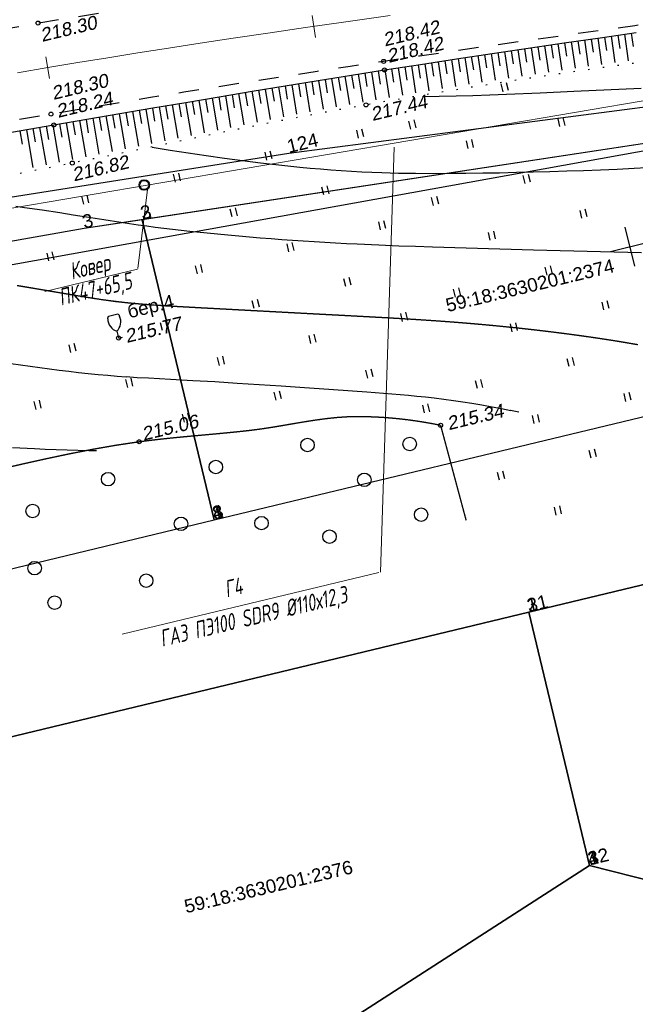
# Model space of a CAD drawing. Header units: millimetres. Extents: x -10 to 1169, y 1 to 1686.
# Tile 100 of 224: x 947 to 992, y 104 to 177. Entities that reach past the tile are written whole.
import ezdxf
from ezdxf.enums import TextEntityAlignment as Align
from ezdxf.lldxf.tags import DXFTag

# ---------------------------------------------------------------- set-up
doc = ezdxf.new("R2010")
doc.units = ezdxf.units.MM
for name, pattern in [('ADOT1', [1, 0, -1]), ('AHIDDEN1', [2, 0.5, -1.5]), ('AHIDDEN2', [3, 1.5, -1.5]), ('PHANTOM2', [1.25, 0.625, -0.125, 0.125, -0.125, 0.125, -0.125])]:
    doc.linetypes.add(name, pattern=pattern)
for name, color, linetype in [('CONTURS', 7, 'Continuous'), ('COORDS', 7, 'Continuous'), ('GPR_PICK', 7, 'Continuous'), ('IZOLINES', 32, 'Continuous'), ('PDIGIT', 170, 'Continuous'), ('PICKETS', 7, 'Continuous'), ('ОБЪЕКТЫ_АВТОДОРОГ', 7, 'Continuous'), ('УЧАСТКИ', 7, 'Continuous')]:
    doc.layers.add(name, color=color, linetype=linetype)
doc.layers.add('СВЯЗЬ', color=170, linetype='Связь', lineweight=30)
doc.styles.add('GPR', font='isocpeui.ttf', dxfattribs={"width": 0.8})
doc.styles.get("Standard").update_dxf_attribs({"font": 'arial.ttf'})
tags = doc.linetypes.add('газ', pattern='A,42.7,-5.08,["Г",Standard,S=2.54,R=0,X=-2.54,Y=-1.27],-3.81', length=51.59).pattern_tags.tags
tags[6] = DXFTag(74, 10)
doc.linetypes.add('Связь', pattern='A,12.5,[130,ltypeshp.shx,S=1,R=-30,X=0,Y=0.9],1,[130,ltypeshp.shx,S=1,R=-30,X=0,Y=0.9],1,[130,ltypeshp.shx,S=1,R=-30,X=0,Y=0.9],4.5', length=19)

# ---------------------------------------------------------------- blocks, each defined once
blk = doc.blocks.new('401')
at = {"layer": 'CONTURS'}
for p, q in [((0, 0), (0, 1.2)), ((0.8, 0), (0.8, 1.2))]:
    blk.add_line(p, q, dxfattribs=at)
blk = doc.blocks.new('372')
at = {"layer": 'CONTURS'}
blk.add_circle((0, 0), 1, dxfattribs=at)
blk = doc.blocks.new('390_2')
at = {"layer": 'CONTURS', "color": 7}
for p, q in [((0.7, 3.47), (-0.69, 3.47)), ((0, 1.06), (0, 0.03)), ((0.02, 0), (0.58, 0))]:
    blk.add_line(p, q, dxfattribs=at)
at = {"layer": 'CONTURS', "color": 7, "linetype": 'Continuous'}
for centre, radius, start, end in [((1.01, 2.72), 1.95, 167.2459, 239.376), ((-19.94, 7.46), 19.52, 347.2459, 347.6983), ((-0.65, 3.26), 0.22, 101.9408, 167.6983), ((-0.69, 3.45), 0.0195, 90, 101.9408), ((-1.01, 2.72), 1.95, 300.624, 12.7541), ((0.65, 3.26), 0.22, 12.3017, 76.9673), ((19.94, 7.46), 19.52, 192.3017, 192.7541)]:
    blk.add_arc(centre, radius, start, end, dxfattribs=at)
blk = doc.blocks.new('пкк')
at = {"layer": 'ОБЪЕКТЫ_АВТОДОРОГ', "lineweight": 15, "ltscale": 200}
blk.add_line((-0.011, -0.822), (-0.008, 0.805), dxfattribs=at)

msp = doc.modelspace()

# ---------------------------------------------------------------- linework, layer by layer
at = {"linetype": 'Continuous', "lineweight": 40}
msp.add_circle((955.81148, 164.7026), 0.36213, dxfattribs=at)
at = {"layer": 'CONTURS', "color": 1, "linetype": 'газ', "lineweight": 15}
msp.add_line((923.70046, 159.19521), (1021.53746, 175.83491), dxfattribs=at)
at = {"layer": 'CONTURS', "lineweight": -2}
for p, q in [((989.50957, 175.61547), (989.79026, 173.65547)), ((990.00459, 175.6859), (990.1459, 174.69593)), ((990.4996, 175.75633), (990.77899, 173.79282)), ((990.99464, 175.82656), (991.13511, 174.83647)), ((991.48969, 175.8968), (991.76808, 173.92862)), ((991.98475, 175.9669), (992.12436, 174.9767)), ((984.56144, 174.89717), (984.84927, 172.94112)), ((985.05617, 174.96954), (985.20138, 173.98014)), ((985.55091, 175.04191), (985.83671, 173.08935)), ((986.04564, 175.11428), (986.1901, 174.12476)), ((986.54038, 175.18664), (986.82486, 173.2329)), ((987.0352, 175.25846), (987.17886, 174.26883)), ((987.53001, 175.33027), (987.81292, 173.37568)), ((988.0249, 175.40157), (988.16778, 174.41183)), ((988.51979, 175.47287), (988.80124, 173.51808)), ((989.01468, 175.54417), (989.15682, 174.55432)), ((979.61625, 174.15888), (979.91595, 172.17888)), ((980.11067, 174.23338), (980.25996, 173.24459)), ((980.60509, 174.30788), (980.90213, 172.33559)), ((981.09951, 174.38238), (981.24806, 173.39348)), ((981.59392, 174.45688), (981.88874, 172.48923)), ((982.08849, 174.5304), (982.23623, 173.54137)), ((982.58306, 174.60391), (982.87509, 172.64283)), ((983.07763, 174.67735), (983.22452, 173.68819)), ((983.57221, 174.75078), (983.8621, 172.79294)), ((984.06683, 174.82398), (984.21285, 173.83469)), ((974.67403, 173.401), (974.98987, 171.36862)), ((975.16812, 173.47763), (975.3213, 172.48943)), ((975.66221, 173.55426), (975.97471, 171.53308)), ((976.15636, 173.63054), (976.30873, 172.64222)), ((976.65051, 173.70682), (976.95939, 171.6975)), ((977.14476, 173.78239), (977.29634, 172.79394)), ((977.63902, 173.85795), (977.94453, 171.86079)), ((978.13328, 173.93352), (978.28413, 172.94496)), ((978.62753, 174.00908), (978.93034, 172.01985)), ((979.12189, 174.08398), (979.27197, 173.09531)), ((970.22887, 172.70062), (970.38659, 171.71314)), ((970.72258, 172.77968), (971.05678, 170.68132)), ((971.21639, 172.8581), (971.37317, 171.87047)), ((971.7102, 172.93652), (972.03909, 170.8578)), ((972.20411, 173.01434), (972.35993, 172.02656)), ((972.69802, 173.09216), (973.02247, 171.02902)), ((973.19193, 173.16995), (973.34679, 172.18201)), ((973.68584, 173.24774), (974.00598, 171.1988)), ((974.17993, 173.32437), (974.3339, 172.33629)), ((965.78674, 171.9813), (966.15096, 169.75958)), ((966.28018, 172.062), (966.44149, 171.0751)), ((966.77362, 172.1427), (967.13108, 169.94924)), ((967.26715, 172.22289), (967.42756, 171.23584)), ((967.76068, 172.30308), (968.11161, 170.13746)), ((968.25421, 172.38326), (968.41369, 171.39606)), ((968.74774, 172.46344), (969.09273, 170.32116)), ((969.24145, 172.5425), (969.40002, 171.55516)), ((969.73516, 172.62156), (970.07418, 170.50478)), ((961.34731, 171.24548), (961.51233, 170.25919)), ((961.84045, 171.328), (962.23259, 168.9794)), ((962.33366, 171.41012), (962.49804, 170.42372)), ((962.82687, 171.49223), (963.21187, 169.17741)), ((963.32008, 171.57434), (963.48382, 170.58784)), ((963.81329, 171.65645), (964.19151, 169.37295)), ((964.30665, 171.73767), (964.46965, 170.75104)), ((964.80001, 171.81889), (965.17101, 169.56738)), ((965.29337, 171.90009), (965.45556, 170.91333)), ((956.91, 170.49691), (957.33785, 167.97825)), ((957.40297, 170.5805), (957.57022, 169.59459)), ((957.89593, 170.66409), (958.31683, 168.17959)), ((958.38889, 170.74768), (958.55569, 169.76169)), ((958.88186, 170.83127), (959.29578, 168.38076)), ((959.37493, 170.9142), (959.54119, 169.92812)), ((959.86801, 170.99713), (960.27461, 168.58101)), ((960.36108, 171.08004), (960.52675, 170.09386)), ((960.85416, 171.16295), (961.25351, 168.78128)), ((952.96716, 169.82316), (953.42129, 167.17564)), ((953.45994, 169.90778), (953.62885, 168.92215)), ((953.95273, 169.99241), (954.40079, 167.37537)), ((954.44559, 170.07659), (954.61415, 169.0909)), ((954.93845, 170.16078), (955.37992, 167.57593)), ((955.43132, 170.24495), (955.59947, 169.25918)), ((955.92418, 170.32911), (956.35897, 167.77707)), ((956.41709, 170.41301), (956.58481, 169.42717)), ((948.53248, 169.05921), (948.70259, 168.07379)), ((949.02518, 169.14434), (949.50106, 166.38629)), ((949.5179, 169.22932), (949.68784, 168.24387)), ((950.01063, 169.31431), (950.48147, 166.58221)), ((950.50335, 169.39928), (950.67308, 168.41379)), ((950.99608, 169.48426), (951.46163, 166.7793)), ((951.48883, 169.56908), (951.65831, 168.58355)), ((951.98158, 169.65391), (952.44163, 166.97634)), ((952.47437, 169.73853), (952.64357, 168.75295)), ((946.56167, 168.71873), (946.73209, 167.73336)), ((947.05437, 168.80385), (947.54008, 165.9941)), ((947.54707, 168.88897), (947.71734, 167.90357)), ((948.03978, 168.97409), (948.52054, 166.19042))]:
    msp.add_line(p, q, dxfattribs=at)
at = {"layer": 'CONTURS', "color": 0, "lineweight": 15}
msp.add_line((973.35138, 135.91662), (974.3816, 167.51854), dxfattribs=at)
at = {"layer": 'CONTURS', "lineweight": 15}
for p, q in [((956.05403, 164.35949), (955.34716, 158.48478)), ((955.31275, 158.44472), (948.43127, 156.79234))]:
    msp.add_line(p, q, dxfattribs=at)
at = {"layer": 'CONTURS', "linetype": 'Continuous', "lineweight": 15}
msp.add_line((973.24261, 135.9102), (954.16085, 131.32827), dxfattribs=at)
at = {"layer": 'CONTURS', "linetype": 'AHIDDEN2', "flags": 128}
for points in [[(895.05415, 166.01179), (897.04066, 166.45102), (899.79315, 167.06017), (902.54589, 167.66807), (905.29926, 168.27293), (908.05363, 168.87294), (910.80935, 169.46632), (913.56681, 170.05127), (916.32636, 170.62599), (919.47893, 171.27481), (922.63247, 171.92053), (925.78726, 172.56111), (928.94358, 173.1945), (932.10169, 173.81865), (935.26188, 174.43153), (938.42441, 175.03108), (941.58956, 175.61526), (944.7576, 176.18203), (947.9288, 176.72934), (950.35289, 177.1325), (952.77918, 177.52313), (955.20738, 177.90293), (957.63715, 178.2736), (960.06818, 178.63683), (962.50016, 178.99434), (964.93277, 179.34781), (967.36569, 179.69896), (969.79861, 180.04947), (972.23122, 180.40105), (974.91583, 180.78566), (977.60158, 181.16241), (980.2882, 181.53314), (982.97541, 181.89972), (985.66296, 182.26402), (988.35057, 182.62789), (991.03798, 182.99319), (993.72492, 183.36179), (996.41111, 183.73554), (999.0963, 184.1163), (1001.67968, 184.48795), (1004.26271, 184.86207), (1006.84538, 185.23866), (1009.42769, 185.61774), (1012.00966, 185.99928), (1014.59126, 186.38331), (1017.17252, 186.76981), (1019.75341, 187.15878), (1022.33396, 187.55023), (1024.91415, 187.94416)], [(1025.17589, 181.28625), (1022.68459, 180.91951), (1020.19316, 180.55366), (1017.70159, 180.1887), (1015.20991, 179.82463), (1012.71809, 179.46144), (1010.22615, 179.09915), (1007.73408, 178.73774), (1005.24188, 178.37722), (1002.74955, 178.01759), (1000.25709, 177.65885), (997.59107, 177.27866), (994.92432, 176.90335), (992.25709, 176.53125), (989.58964, 176.16072), (986.92221, 175.7901), (984.25504, 175.41775), (981.58838, 175.04201), (978.92248, 174.66122), (976.25758, 174.27375), (973.59393, 173.87793), (971.11978, 173.50443), (968.646, 173.12799), (966.17268, 172.74822), (963.69991, 172.3647), (961.22778, 171.97704), (958.75639, 171.58483), (956.28583, 171.18767), (953.81619, 170.78515), (951.34757, 170.37686), (948.88006, 169.96241), (945.73544, 169.42618), (942.59196, 168.88224), (939.44974, 168.33026), (936.30893, 167.7699), (933.16966, 167.20083), (930.03206, 166.62271), (926.89628, 166.0352), (923.76244, 165.43798), (920.63069, 164.8307), (917.50116, 164.21303), (914.82965, 163.67343), (912.16072, 163.12089), (909.49386, 162.55795), (906.82855, 161.98714), (904.16429, 161.41102), (901.50058, 160.83211), (898.8369, 160.25297), (896.55557, 159.75901)]]:
    msp.add_lwpolyline(points, dxfattribs=at)
at = {"layer": 'CONTURS', "linetype": 'Continuous', "flags": 128}
msp.add_lwpolyline([(945.94451, 168.61211), (949.09618, 169.1566), (951.54997, 169.57979), (954.00412, 170.00123), (956.45871, 170.42039), (958.91379, 170.83669), (961.36946, 171.24959), (963.82576, 171.65853), (966.28278, 172.06295), (968.74059, 172.4623), (971.19925, 172.85602), (973.65884, 173.24355), (976.32808, 173.65753), (978.99822, 174.06576), (981.66925, 174.46823), (984.34118, 174.86495), (987.01401, 175.25592), (989.68773, 175.64114), (992.36235, 176.0206)], dxfattribs=at)
at = {"layer": 'CONTURS', "linetype": 'ADOT1', "flags": 128}
msp.add_lwpolyline([(999.79804, 174.70091), (997.03504, 174.36328), (994.27464, 174.01062), (991.51684, 173.64292), (988.76163, 173.26018), (986.00901, 172.86241), (983.25899, 172.4496), (980.51157, 172.02176), (977.76675, 171.57888), (975.02451, 171.12096), (972.28488, 170.64801), (970.09636, 170.25481), (967.9106, 169.84556), (965.72714, 169.42303), (963.54549, 168.98996), (961.36518, 168.54911), (959.18575, 168.10322), (957.00672, 167.65507), (954.82763, 167.20739), (952.64799, 166.76294), (950.46734, 166.32447), (948.07907, 165.84737), (945.69122, 165.3682), (943.30365, 164.88762), (940.91622, 164.40629), (938.52882, 163.92487), (936.1413, 163.44403), (933.75354, 162.96443), (931.3654, 162.48672), (928.97676, 162.01158), (926.58749, 161.53966), (924.47735, 161.12644), (922.36659, 160.71636), (920.25536, 160.30862), (918.14383, 159.90245), (916.03215, 159.49708), (913.92046, 159.09171), (911.80893, 158.68557), (909.6977, 158.27788), (907.58692, 157.86786), (905.47676, 157.45474), (902.73678, 156.91394), (899.99745, 156.36978), (897.48967, 155.86891)], dxfattribs=at)
at = {"layer": 'CONTURS', "linetype": 'AHIDDEN1', "const_width": 0.1, "flags": 128}
msp.add_lwpolyline([(977.82857, 146.84138), (977.22043, 146.96112), (976.61242, 147.06868), (976.00453, 147.16406), (975.39676, 147.24726), (974.78912, 147.31828), (974.1816, 147.37711), (973.57421, 147.42376), (972.96694, 147.45823), (972.35979, 147.48052), (971.75277, 147.49062), (970.94327, 147.47448), (970.1343, 147.4201), (969.32574, 147.33457), (968.51743, 147.22499), (967.70926, 147.09846), (966.90109, 146.96207), (966.09278, 146.82291), (965.28419, 146.6881), (964.4752, 146.56471), (963.66568, 146.45986), (962.84337, 146.3696), (962.0201, 146.28654), (961.19616, 146.20845), (960.37189, 146.13313), (959.54759, 146.05837), (958.72359, 145.98194), (957.90021, 145.90164), (957.07776, 145.81526), (956.25656, 145.72059), (955.43693, 145.6154), (953.69446, 145.35449), (951.95861, 145.05118), (950.22815, 144.7132), (948.50187, 144.34832), (946.77853, 143.96429), (945.05691, 143.56886), (943.3358, 143.1698), (941.61397, 142.77484), (939.8902, 142.39175), (938.16326, 142.02829), (937.3512, 141.86357), (936.53907, 141.69919), (935.72687, 141.53514), (934.9146, 141.37143), (934.10226, 141.20806), (933.28986, 141.04503), (932.47738, 140.88233), (931.66484, 140.71997), (930.85223, 140.55795), (930.03954, 140.39627)], dxfattribs=at)
at = {"layer": 'CONTURS', "linetype": 'AHIDDEN1', "const_width": 0.1}
msp.add_lwpolyline([(977.82857, 146.84138), (979.72654, 139.77341)], dxfattribs=at)
at = {"layer": 'COORDS', "lineweight": -2}
for p, q in [((992.24598, 158.65411), (991.54552, 161.57119)), ((990.43721, 159.76242), (993.35429, 160.46287))]:
    msp.add_line(p, q, dxfattribs=at)
at = {"layer": 'IZOLINES'}
for points in [[(976.48064, 171.26608), (977.73042, 171.28752), (978.97998, 171.31832), (980.22934, 171.35613), (981.47853, 171.39924), (982.72756, 171.44634), (985.2253, 171.5488), (987.72274, 171.65807), (992.71716, 171.88669)], [(956.39898, 167.49993), (957.73879, 167.28709), (959.0796, 167.08075), (960.42164, 166.8827), (961.76499, 166.69394), (963.10968, 166.51523), (964.45573, 166.34733), (965.12928, 166.26772), (965.80318, 166.19121), (966.47743, 166.11798), (967.37844, 166.0257), (967.38125, 166.02542), (967.38126, 166.02543), (968.14658, 165.95249), (968.91237, 165.88494), (969.67865, 165.82326), (970.44539, 165.76791), (971.21255, 165.71926), (971.98011, 165.67756), (972.71991, 165.64401), (973.45727, 165.61688), (973.45642, 165.617), (974.08114, 165.59859), (974.70595, 165.58425), (975.33083, 165.57356), (975.95576, 165.56617), (977.20565, 165.55997), (978.45552, 165.56317), (979.70534, 165.57375), (980.95509, 165.59022), (982.20477, 165.61151), (983.45435, 165.63701), (984.70385, 165.66644), (985.95324, 165.69985), (987.20251, 165.73753), (988.45161, 165.78004), (989.7005, 165.82808), (990.94911, 165.88247), (992.19738, 165.94408), (993.11427, 165.99441)], [(946.26392, 163.11713), (946.9184, 163.02761), (948.22614, 162.8401), (949.53237, 162.64248), (950.527, 162.48663), (951.52367, 162.32801), (951.52402, 162.32795), (951.52396, 162.32817), (952.80011, 162.12559), (954.07721, 161.92925), (954.71631, 161.83481), (955.35586, 161.74343), (955.99586, 161.65536), (956.63632, 161.57076), (957.27723, 161.48964), (957.91855, 161.41195), (958.56026, 161.33755), (959.20231, 161.26627), (960.48731, 161.13223), (961.2573, 161.05685), (962.03212, 160.98434), (962.03354, 160.9842), (962.03394, 160.98458), (962.83239, 160.91267), (963.63113, 160.84419), (964.43011, 160.77859), (965.22932, 160.71579), (966.02873, 160.65575), (966.82834, 160.59847), (967.62814, 160.54399), (968.42813, 160.49236), (969.22829, 160.44361), (970.02862, 160.39777), (970.82911, 160.35482), (971.62974, 160.3147), (973.23137, 160.24255), (974.72262, 160.18399), (974.7215, 160.18425), (975.97072, 160.14018), (977.22007, 160.09995), (979.71896, 160.02619), (984.71697, 159.88698), (989.71515, 159.7541), (992.74561, 159.68235)], [(945.89597, 151.42751), (947.33433, 151.22747), (948.77367, 151.03471), (949.49387, 150.94246), (950.21452, 150.8539), (950.93571, 150.76986), (951.65749, 150.69131), (952.37993, 150.61929), (953.10305, 150.55472), (953.79085, 150.50065), (954.4762, 150.4534), (954.47534, 150.45357), (955.29802, 150.40361), (956.12096, 150.35834), (957.76704, 150.27126), (959.41289, 150.17998), (961.05835, 150.08217), (962.70349, 149.97921), (965.99323, 149.76492), (967.37242, 149.67337), (967.37436, 149.67324), (967.37708, 149.6725), (969.86365, 149.50523), (972.34956, 149.32883), (973.59199, 149.23373), (974.83376, 149.13065), (975.45428, 149.07495), (976.07446, 149.01565), (976.69418, 148.95196), (977.35312, 148.87834), (977.35427, 148.8782), (977.35433, 148.87796), (978.07051, 148.78999), (978.78543, 148.6926), (979.47044, 148.59068), (980.14198, 148.48327), (980.13897, 148.48421), (980.89729, 148.35455), (981.65436, 148.21793), (982.3555, 148.08517), (983.0358, 147.95096), (983.02882, 147.95188), (983.63671, 147.82819)], [(946.03325, 145.18233), (947.65, 145.10774), (948.45856, 145.07502), (949.26725, 145.04563), (950.07605, 145.0196), (951.69389, 144.97661), (952.26311, 144.96355), (952.2647, 144.96351), (952.26788, 144.96344)]]:
    msp.add_lwpolyline(points, dxfattribs=at)
at = {"layer": 'IZOLINES', "const_width": 0.1}
msp.add_lwpolyline([(946.3594, 157.22688), (948.00155, 156.95015), (951.28524, 156.3933), (952.23043, 156.24472), (952.70047, 156.17532), (953.16886, 156.11), (953.168, 156.11025), (953.57225, 156.05726), (953.97696, 156.00794), (954.38209, 155.96233), (954.7876, 155.92043), (955.19345, 155.88203), (955.59958, 155.8468), (956.41245, 155.78425), (956.51005, 155.77733), (956.5101, 155.77732), (956.51001, 155.77724), (957.12133, 155.73621), (958.34446, 155.66216), (959.56793, 155.59402), (962.01514, 155.46279), (966.90953, 155.19983), (971.45262, 154.95888), (973.72343, 154.83544), (974.86, 154.77013), (975.99776, 154.70081), (975.99841, 154.70077), (975.99829, 154.70129), (977.47731, 154.60275), (978.21655, 154.54969), (978.95557, 154.49361), (979.69433, 154.43433), (980.43281, 154.37173), (981.17099, 154.30572), (981.90885, 154.23629), (982.64637, 154.16342), (983.38354, 154.08712), (984.12034, 154.0074), (984.85675, 153.92426), (985.59276, 153.83767), (986.32835, 153.74757), (987.35939, 153.6151), (987.35562, 153.61567), (988.21238, 153.49977), (989.06838, 153.37846), (989.92351, 153.25126), (990.77765, 153.11769), (991.63065, 152.97716), (992.48233, 152.82905)], dxfattribs=at)
at = {"layer": 'PICKETS', "color": 7, "lineweight": -2}
for centre in [(947.9288, 176.72934), (973.59393, 173.87793), (973.65884, 173.24355), (972.28488, 170.64801), (948.88006, 169.96241), (949.09618, 169.1566), (950.46734, 166.32447), (953.90528, 153.32178), (977.82857, 146.84138), (955.43693, 145.6154)]:
    msp.add_circle(centre, 0.15, dxfattribs=at)
at = {"layer": 'ОБЪЕКТЫ_АВТОДОРОГ', "color": 0, "linetype": 'PHANTOM2', "lineweight": 15, "ltscale": 200}
msp.add_lwpolyline([(946.39918, 173.04189), (948.64051, 173.42206), (950.86979, 173.79209), (953.09984, 174.1546), (955.34347, 174.5122), (957.61809, 174.86808), (959.95944, 175.22783), (962.40789, 175.59761), (965.00377, 175.98358), (967.78742, 176.39191), (970.79918, 176.82877), (974.07941, 177.30032)], dxfattribs=at)
at = {"layer": 'СВЯЗЬ', "linetype": 'Связь', "lineweight": 30}
msp.add_lwpolyline([(1003.57598, 202.84445), (1000.59835, 168.59492), (871.56058, 145.36788), (758.87955, 121.88941), (650.69119, 102.74815), (634.99227, 95.47123), (608.47044, 71.07046), (595.48159, 81.85251), (592.27086, 95.54863), (488.2796, 98.86568), (399.41933, 99.46973), (387.05474, 101.26013), (366.57294, 107.95059), (359.87152, 108.23329), (347.43397, 102.66207), (313.42841, 119.67044), (255.91181, 144.33086), (205.82837, 165.32708), (141.73238, 199.93614), (116.10181, 212.96805)], dxfattribs=at)
at = {"layer": 'УЧАСТКИ', "color": 6, "linetype": 'Continuous', "lineweight": -2}
for p, q in [((966.55377, 167.05766), (1033.45301, 175.7648)), ((1008.98022, 170.2107), (951.3521, 161.45341)), ((1008.98022, 170.2107), (955.66826, 162.10929)), ((915.65604, 159.0526), (966.55377, 167.05766)), ((955.66826, 162.10929), (951.3521, 161.45341)), ((961.01232, 139.81073), (955.66826, 162.10929)), ((955.66826, 162.10929), (961.01232, 139.81073)), ((951.3521, 161.45341), (898.36586, 152.21996)), ((951.3521, 161.45341), (906.36919, 153.61395)), ((961.01232, 139.81073), (1012.76913, 152.29003)), ((961.01232, 139.81073), (1012.76913, 152.29003)), ((912.49348, 128.10893), (961.01232, 139.81073)), ((912.49348, 128.10893), (961.01232, 139.81073)), ((1015.28508, 140.3988), (984.38074, 132.94718)), ((984.38074, 132.94718), (1015.28508, 140.3988)), ((984.38074, 132.94718), (938.57011, 121.91624)), ((938.57011, 121.91624), (984.38074, 132.94718)), ((988.89866, 114.132), (984.38074, 132.94718)), ((984.38074, 132.94718), (988.89866, 114.132)), ((964.67827, 98.54614), (988.89866, 114.132)), ((988.89866, 114.132), (964.67827, 98.54614)), ((988.89866, 114.132), (1022.66793, 105.49794)), ((1022.66793, 105.49794), (988.89866, 114.132))]:
    msp.add_line(p, q, dxfattribs=at)

# ---------------------------------------------------------------- block references
at = {"layer": 'CONTURS', "lineweight": -2, "xscale": 0.4999999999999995, "yscale": 0.4999999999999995, "zscale": 0.4999999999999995, "rotation": 13.50227474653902}
for name, p in [('401', (982.47273, 171.61741)), ('401', (975.61775, 168.85102)), ('401', (986.69319, 169.03135)), ('401', (971.73538, 168.17503)), ('401', (979.88666, 167.39696)), ('401', (964.92886, 166.54064)), ('401', (958.12233, 164.90625)), ('401', (984.10712, 164.81089)), ('401', (969.14931, 163.95457)), ('401', (951.31581, 163.27187)), ('401', (977.30059, 163.1765)), ('401', (962.34279, 162.32019)), ('401', (988.32757, 162.22482)), ('401', (973.36977, 161.3685)), ('401', (981.52105, 160.59043)), ('401', (966.56324, 159.73412)), ('401', (948.72974, 159.05141)), ('401', (959.75672, 158.09973)), ('401', (985.74151, 158.00436)), ('401', (970.7837, 157.14805)), ('401', (978.93498, 156.36998)), ('401', (963.97718, 155.51366)), ('401', (989.96196, 155.4183)), ('390_2', (953.90528, 153.32178)), ('401', (975.00416, 154.56198)), ('401', (957.17065, 153.87927)), ('401', (983.15544, 153.78391)), ('401', (950.36413, 152.24489)), ('401', (968.19763, 152.92759)), ('401', (961.39111, 151.2932)), ('401', (987.37589, 151.19784)), ('401', (972.41809, 150.34152)), ('401', (954.58458, 149.65882)), ('401', (980.56937, 149.56345)), ('401', (965.61156, 148.70714)), ('401', (991.59635, 148.61177)), ('401', (947.77806, 148.02443)), ('401', (976.63854, 147.75546)), ('401', (958.80504, 147.07275)), ('401', (984.78983, 146.97738)), ('372', (967.93837, 145.37317)), ('372', (975.53235, 145.44812)), ('401', (989.01028, 144.39132)), ('372', (961.13185, 143.73878)), ('372', (953.12504, 142.83946)), ('401', (982.20376, 142.75693)), ('372', (972.15883, 142.7871)), ('372', (947.5188, 140.47)), ('372', (976.37928, 140.20103)), ('401', (986.42421, 140.17086)), ('372', (958.54578, 139.51832)), ('372', (964.52146, 139.57083)), ('372', (969.57276, 138.56664)), ('372', (947.66883, 136.22436)), ('372', (955.95971, 135.29787)), ('372', (949.15318, 133.66348))]:
    msp.add_blockref(name, p, dxfattribs=at)
at = {"layer": 'ОБЪЕКТЫ_АВТОДОРОГ', "color": 0, "linetype": 'PHANTOM2', "lineweight": 15}
for p, rotation in [((968.41755, 176.48331), 8.253245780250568), ((948.6533, 173.42418), 9.424488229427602)]:
    msp.add_blockref('пкк', p, dxfattribs=dict(at, rotation=rotation))

# ---------------------------------------------------------------- texts
at = {"layer": 'CONTURS', "lineweight": -2}
msp.add_text('бер.4', height=1, rotation=13.5022747, dxfattribs=at).set_placement((954.69384, 154.78126))
at = {"layer": 'GPR_PICK', "style": 'GPR', "width": 0.7}
for s, p in [('Ковер', (951.91217, 158.01474)), ('ПК47+65,5', (952.30821, 156.36543)), ('Г4', (962.57387, 134.18594)), ('ГАЗ ПЭ100 SDR9 %%C110х12,3', (964.06739, 132.03091))]:
    msp.add_text(s, height=1.25, rotation=13.5022747, dxfattribs=at).set_placement(p, align=Align.CENTER)
at = {"layer": 'PDIGIT', "color": 7, "lineweight": -2, "oblique": 10}
for s, p in [('218.30', (948.21982, 175.3247)), ('218.42', (973.68207, 174.98543)), ('218.42', (973.96803, 173.76392)), ('218.30', (949.06208, 171.01242)), ('218.24', (949.40538, 169.67695)), ('217.44', (972.7667, 169.44923)), ('216.82', (950.58882, 164.95912)), ('215.77', (954.5082, 152.95235)), ('215.34', (978.43149, 146.47194)), ('215.06', (955.76236, 145.69097))]:
    msp.add_text(s, height=1, rotation=13.5022747, dxfattribs=at).set_placement(p)
at = {"layer": 'УЧАСТКИ', "color": 6, "lineweight": -2}
for s, p in [('124', (966.55377, 167.05766)), ('2', (955.66826, 162.10929)), ('3', (955.66826, 162.10929)), ('3', (951.3521, 161.45341)), ('3', (951.3521, 161.45341)), ('8', (961.01232, 139.81073)), ('4', (961.01232, 139.81073)), ('1', (961.01232, 139.81073)), ('2', (984.38074, 132.94718)), ('3', (984.38074, 132.94718)), ('11', (984.38074, 132.94718)), ('32', (988.89866, 114.132)), ('4', (988.89866, 114.132)), ('1', (988.89866, 114.132))]:
    msp.add_text(s, height=1, rotation=13.5022747, dxfattribs=at).set_placement(p)
for s, p in [('59:18:3630201:2374', (984.46276, 157.23256)), ('59:18:3630201:2376', (965.0417, 112.55829))]:
    msp.add_text(s, height=1, rotation=13.5022747, dxfattribs=at).set_placement(p, align=Align.MIDDLE_CENTER)

doc.saveas('drawing.dxf')
